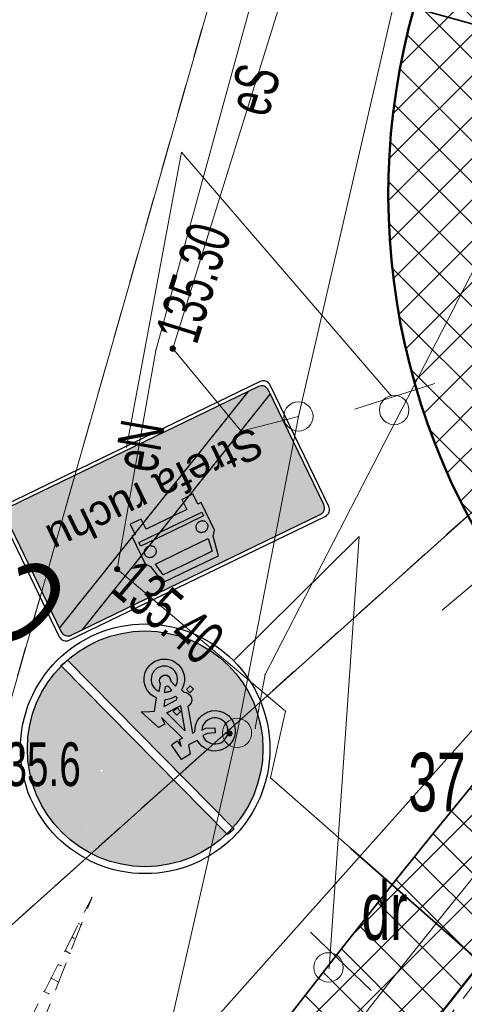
# Model space of a CAD drawing. Extents: x 6456700 to 6518119, y 5963420 to 5980059.
# Tile 99 of 256: x 6512154 to 6512162, y 5964481 to 5964497. Entities that reach past the tile are written whole.
import ezdxf
from ezdxf.enums import TextEntityAlignment as Align

# ---------------------------------------------------------------- set-up
doc = ezdxf.new("R2010")
doc.units = 0
doc.header["$MEASUREMENT"] = 0
for name, pattern in [('L_0_03', [1, 0.5, -0.5]), ('L_0_52', [1, 0.75, -0.25]), ('L_0_5A', [0.75, 0.5, -0.25])]:
    doc.linetypes.add(name, pattern=pattern)
doc.layers.get('0').update_dxf_attribs({"color": 2, "linetype": 'CONTINUOUS', "lineweight": 5})
for name, color, linetype, lineweight in [('000_Inne__niezydentyfikowane_', 7, 'CONTINUOUS', 18), ('18mm Kreska ciągła', 7, 'CONTINUOUS', 18), ('210_oznaczenie_konturu_uzytku_gruntowego', 96, 'CONTINUOUS', 18), ('211_numer_dzialki_ewidencyjnej', 7, 'CONTINUOUS', 18), ('218_kontur_uzytku_gruntowego', 96, 'L_0_03', 18), ('219_dzialka_ewidencyjna', 7, 'CONTINUOUS', 18), ('35mm Ciągła', 7, 'CONTINUOUS', 35), ('50mm Kreska ciągła', 7, 'CONTINUOUS', 50), ('9mm Kreska ciągła', 252, 'CONTINUOUS', 9), ('jezdnia', 7, 'CONTINUOUS', 18), ('obudowa_ochronna_przewodu', 7, 'CONTINUOUS', 18), ('pikieta_naturalna', 7, 'CONTINUOUS', 18), ('pikieta_naturalna_Atr2', 7, 'CONTINUOUS', 18), ('przewod_elektroenergetyczny_podziemny', 7, 'CONTINUOUS', 18), ('przewod_elektroenergetyczny_podziemny_Atr1', 7, 'CONTINUOUS', 18), ('przewod_elektroenergetyczny_sredniego_napiecia', 7, 'CONTINUOUS', 18), ('przewod_kanalizacyjny', 7, 'CONTINUOUS', 18), ('rzedna', 7, 'CONTINUOUS', 18), ('rzedna_Atr2', 7, 'CONTINUOUS', 18), ('skarpa_nieumocniona', 7, 'CONTINUOUS', 18), ('slup_przewodow_napowietrznych', 7, 'CONTINUOUS', 18)]:
    doc.layers.add(name, color=color, linetype=linetype, lineweight=lineweight)
doc.layers.add('zn_pion', color=7, linetype='CONTINUOUS')
doc.layers.add('ZNAKI_PIONOWE', color=7, linetype='CONTINUOUS')
doc.styles.add('o_d', font='arial.ttf')
doc.styles.get("Standard").update_dxf_attribs({"font": 'txt', "width": 0.75})

# ---------------------------------------------------------------- blocks, each defined once
blk = doc.blocks.new('mdcp_nowa')
at = {"layer": 'pikieta_naturalna', "linetype": 'Continuous', "lineweight": 18, "true_color": 0x000000}
blk.add_hatch(color=18, dxfattribs=at).paths.add_polyline_path([(6494889.04, 5980936.185, 1), (6494889.04, 5980936.275, 1)])
at = {"layer": 'rzedna', "linetype": 'Continuous', "lineweight": 18, "true_color": 0xff0000}
for points in [[(6494888.07, 5980942.765, 1), (6494888.07, 5980942.855, 1)], [(6494887.12, 5980938.995, 1), (6494887.12, 5980939.085, 1)]]:
    blk.add_hatch(color=1, dxfattribs=at).paths.add_polyline_path(points)
at = {"layer": '000_Inne__niezydentyfikowane_', "linetype": 'Continuous', "lineweight": 18, "flags": 128}
for points in [[(6494886.46, 5980932.98), (6494886.51, 5980932.96)], [(6494886.35, 5980932.75), (6494886.38, 5980932.73)], [(6494886.23, 5980932.52), (6494886.31, 5980932.47)], [(6494886.11, 5980932.28), (6494886.16, 5980932.26)], [(6494885.99, 5980932.05), (6494886.12, 5980931.98)], [(6494885.87, 5980931.82), (6494885.95, 5980931.78)]]:
    blk.add_lwpolyline(points, dxfattribs=at)
at = {"layer": '000_Inne__niezydentyfikowane_'}
for p in [(6494886.46, 5980932.98), (6494886.51, 5980932.96), (6494886.35, 5980932.75), (6494886.38, 5980932.73), (6494886.23, 5980932.52), (6494886.31, 5980932.47), (6494886.11, 5980932.28), (6494886.16, 5980932.26), (6494885.99, 5980932.05), (6494886.12, 5980931.98), (6494885.87, 5980931.82), (6494885.95, 5980931.78)]:
    blk.add_point(p, dxfattribs=at)
at = {"layer": '218_kontur_uzytku_gruntowego', "lineweight": 18, "flags": 128}
for points in [[(6494892.41, 5980961.74), (6494883.82, 5980931.62)], [(6494883.82, 5980931.62), (6494904.26, 5980949.94)]]:
    blk.add_lwpolyline(points, dxfattribs=at)
at = {"layer": '219_dzialka_ewidencyjna', "color": 3, "linetype": 'Continuous', "lineweight": 18, "flags": 128}
for points in [[(6494892.41, 5980961.74), (6494883.82, 5980931.62)], [(6494883.82, 5980931.62), (6494904.26, 5980949.94)]]:
    blk.add_lwpolyline(points, dxfattribs=at)
at = {"layer": 'jezdnia', "color": 7, "linetype": 'L_0_52', "lineweight": 18, "flags": 128}
blk.add_lwpolyline([(6494800.98, 5980766.05), (6494800.28, 5980765.21), (6494799.58, 5980764.38), (6494798.86, 5980763.57), (6494798.14, 5980762.76), (6494797.4, 5980761.96), (6494796.65, 5980761.17), (6494795.56, 5980759.97), (6494794.45, 5980758.8), (6494793.3, 5980757.65), (6494792.14, 5980756.53), (6494790.94, 5980755.44), (6494789.72, 5980754.37), (6494788.47, 5980753.34), (6494787.2, 5980752.33), (6494785.91, 5980751.36), (6494784.6, 5980750.41), (6494783.26, 5980749.5), (6494781.9, 5980748.62), (6494780.52, 5980747.77), (6494779.49, 5980747.15), (6494778.44, 5980746.54), (6494777.4, 5980745.94), (6494776.34, 5980745.36), (6494775.28, 5980744.78), (6494774.21, 5980744.23), (6494773.13, 5980743.68), (6494772.05, 5980743.15), (6494770.96, 5980742.63), (6494769.86, 5980742.12), (6494768.76, 5980741.63), (6494767.65, 5980741.15), (6494766.54, 5980740.68), (6494754.8, 5980736.16), (6494735.09, 5980729.04), (6494724.78, 5980724.36), (6494723.57, 5980723.74), (6494722.37, 5980723.09), (6494721.19, 5980722.42), (6494720.02, 5980721.72), (6494718.86, 5980721.01), (6494717.72, 5980720.27), (6494716.59, 5980719.51), (6494715.47, 5980718.73), (6494714.37, 5980717.93), (6494713.29, 5980717.1), (6494712.22, 5980716.26), (6494711.16, 5980715.4), (6494710.13, 5980714.51), (6494709.11, 5980713.61), (6494707.48, 5980712.2), (6494705.88, 5980710.76), (6494704.3, 5980709.3), (6494702.75, 5980707.8), (6494701.22, 5980706.28), (6494699.72, 5980704.74), (6494698.24, 5980703.17), (6494696.79, 5980701.57), (6494695.37, 5980699.95), (6494693.98, 5980698.31), (6494692.61, 5980696.64), (6494691.28, 5980694.95), (6494689.97, 5980693.24), (6494678.42, 5980678.9), (6494663.6, 5980660.49), (6494656.62, 5980651.14), (6494655.4, 5980649.55), (6494654.2, 5980647.93), (6494653.04, 5980646.3), (6494651.91, 5980644.64), (6494650.81, 5980642.95), (6494649.75, 5980641.25), (6494648.71, 5980639.53), (6494647.72, 5980637.79), (6494646.75, 5980636.02), (6494645.82, 5980634.24), (6494644.93, 5980632.44), (6494644.07, 5980630.63), (6494643.25, 5980628.8), (6494642.46, 5980626.95), (6494642.09, 5980625.98), (6494641.74, 5980625), (6494641.4, 5980624.01), (6494641.09, 5980623.02), (6494640.79, 5980622.02), (6494640.5, 5980621.01), (6494640.24, 5980620.01), (6494639.99, 5980618.99), (6494639.76, 5980617.98), (6494639.55, 5980616.96), (6494639.36, 5980615.93), (6494639.19, 5980614.9), (6494639.03, 5980613.87), (6494638.89, 5980612.84), (6494638.61, 5980611.3), (6494638.37, 5980609.75), (6494638.16, 5980608.19), (6494638, 5980606.63), (6494637.87, 5980605.07), (6494637.78, 5980603.5), (6494637.73, 5980601.93), (6494637.72, 5980600.36), (6494637.727, 5980600.016), (6494630.507, 5980602.343), (6494630.51, 5980602.97), (6494630.54, 5980604.31), (6494630.59, 5980605.65), (6494630.67, 5980606.99), (6494630.77, 5980608.32), (6494630.9, 5980609.66), (6494631.05, 5980610.99), (6494631.23, 5980612.32), (6494631.43, 5980613.64), (6494631.66, 5980614.96), (6494631.91, 5980616.28), (6494632.19, 5980617.59), (6494632.49, 5980618.9), (6494632.82, 5980620.2), (6494633.17, 5980621.49), (6494633.52, 5980622.8), (6494633.9, 5980624.09), (6494634.3, 5980625.39), (6494634.72, 5980626.67), (6494635.16, 5980627.95), (6494635.63, 5980629.21), (6494636.12, 5980630.47), (6494636.63, 5980631.72), (6494637.17, 5980632.96), (6494637.73, 5980634.19), (6494638.31, 5980635.41), (6494638.91, 5980636.62), (6494639.53, 5980637.82), (6494640.18, 5980639.01), (6494651.91, 5980654.89), (6494659.39, 5980664.48), (6494673.45, 5980682.25), (6494686.07, 5980698.81), (6494697.34, 5980711.93), (6494704.77, 5980718.76), (6494705.95, 5980719.62), (6494707.13, 5980720.47), (6494708.32, 5980721.31), (6494709.52, 5980722.13), (6494710.73, 5980722.95), (6494711.95, 5980723.75), (6494713.17, 5980724.54), (6494714.41, 5980725.31), (6494715.65, 5980726.08), (6494716.89, 5980726.83), (6494718.15, 5980727.57), (6494719.41, 5980728.3), (6494720.68, 5980729.01), (6494721.96, 5980729.71), (6494733.02, 5980734.84), (6494752.65, 5980741.77), (6494764.04, 5980746.21), (6494765.1, 5980746.65), (6494766.15, 5980747.09), (6494767.2, 5980747.55), (6494768.24, 5980748.02), (6494769.28, 5980748.5), (6494770.32, 5980748.99), (6494771.34, 5980749.49), (6494772.37, 5980750.01), (6494773.38, 5980750.53), (6494774.39, 5980751.07), (6494775.4, 5980751.61), (6494776.4, 5980752.17), (6494777.39, 5980752.74), (6494778.56, 5980753.48), (6494779.71, 5980754.25), (6494780.85, 5980755.04), (6494781.97, 5980755.85), (6494783.08, 5980756.68), (6494784.17, 5980757.53), (6494785.24, 5980758.41), (6494786.3, 5980759.3), (6494787.34, 5980760.22), (6494788.36, 5980761.15), (6494789.36, 5980762.11), (6494790.34, 5980763.08), (6494791.31, 5980764.08), (6494792.25, 5980765.09), (6494796.57, 5980770.19), (6494801.12, 5980776.47), (6494807.76, 5980786.96), (6494824.2, 5980815.58), (6494837.02, 5980838.19), (6494852.07, 5980864.69), (6494865.45, 5980888.16), (6494878.03, 5980909.37), (6494879.23, 5980911.4), (6494880.45, 5980913.41), (6494881.7, 5980915.41), (6494882.97, 5980917.4), (6494884.25, 5980919.37), (6494885.56, 5980921.33), (6494886.89, 5980923.28), (6494888.25, 5980925.21), (6494889.62, 5980927.12), (6494891.01, 5980929.02), (6494892.43, 5980930.91), (6494893.86, 5980932.78), (6494895.32, 5980934.63), (6494896.79, 5980936.47), (6494904.42, 5980944.79), (6494917.35, 5980957.18), (6494930.46, 5980968.66), (6494934.059, 5980971.777), (6494933.221, 5980963.181), (6494926.63, 5980957.35), (6494921.6, 5980952.87), (6494901.47, 5980932.34), (6494900.03, 5980930.62), (6494898.61, 5980928.88), (6494897.21, 5980927.13), (6494895.83, 5980925.35), (6494894.48, 5980923.57), (6494893.14, 5980921.76), (6494891.83, 5980919.94), (6494890.54, 5980918.1), (6494889.28, 5980916.25), (6494888.04, 5980914.38), (6494886.82, 5980912.49), (6494885.62, 5980910.59), (6494884.45, 5980908.68), (6494883.3, 5980906.75), (6494870.77, 5980885.48), (6494856.93, 5980861.45), (6494842.16, 5980835.5), (6494829.15, 5980812.43), (6494813, 5980783.94), (6494806.11, 5980773.06), (6494805.51, 5980772.15), (6494804.9, 5980771.26), (6494804.27, 5980770.37), (6494803.64, 5980769.49), (6494802.99, 5980768.61), (6494802.33, 5980767.75), (6494801.66, 5980766.89)], close=True, dxfattribs=at)
at = {"layer": 'obudowa_ochronna_przewodu', "color": 7, "linetype": 'Continuous', "lineweight": 35, "flags": 128}
blk.add_lwpolyline([(6494902.02, 5980924.7), (6494891.12, 5980934.26)], dxfattribs=at)
at = {"layer": 'obudowa_ochronna_przewodu'}
blk.add_point((6494891.12, 5980934.26), dxfattribs=at)
at = {"layer": 'pikieta_naturalna', "color": 7, "linetype": 'Continuous', "lineweight": 18}
blk.add_circle((6494889.04, 5980936.23), 0.045, dxfattribs=at)
at = {"layer": 'pikieta_naturalna'}
blk.add_point((6494889.04, 5980936.23), dxfattribs=at)
at = {"layer": 'przewod_elektroenergetyczny_podziemny', "color": 1, "linetype": 'Continuous', "lineweight": 18, "flags": 128}
for points in [[(6494908.43, 5980970.52), (6494908.34, 5980970.23), (6494906.94, 5980969.62), (6494903.88, 5980957.14), (6494903.44, 5980952.95), (6494890.79, 5980951.65), (6494890.24, 5980951.74), (6494887.78, 5980942.78), (6494887.12, 5980939.04), (6494890, 5980936.61), (6494889.74, 5980935.47)], [(6494890.22, 5980941.65), (6494889.24, 5980941.4), (6494888.07, 5980942.81), (6494890.79, 5980951.56), (6494903.55, 5980952.79), (6494903.96, 5980957.12), (6494906.97, 5980968.79), (6494909.24, 5980969.63), (6494909.43, 5980970.23), (6494909.14, 5980970.43)], [(6494889.48, 5980936.32), (6494889.65, 5980937.24), (6494895.5, 5980948.59), (6494895.09, 5980949.82), (6494893.31, 5980952.43), (6494879.64, 5980956.54)], [(6494889.74, 5980935.47), (6494902.02, 5980924.7), (6494914.67, 5980917.68), (6494914.9, 5980917.6)]]:
    blk.add_lwpolyline(points, dxfattribs=at)
at = {"layer": 'przewod_elektroenergetyczny_podziemny'}
for p in [(6494887.78, 5980942.78), (6494888.07, 5980942.81), (6494890.22, 5980941.65), (6494889.24, 5980941.4), (6494887.12, 5980939.04), (6494889.65, 5980937.24), (6494890, 5980936.61), (6494889.48, 5980936.32), (6494889.74, 5980935.47), (6494889.74, 5980935.47)]:
    blk.add_point(p, dxfattribs=at)
at = {"layer": 'przewod_elektroenergetyczny_sredniego_napiecia', "color": 1, "linetype": 'Continuous', "lineweight": 18, "flags": 128}
for points in [[(6494907.06, 5981014.49), (6494890.22, 5980941.65)], [(6494889.17, 5980936.24), (6494890.22, 5980941.65)], [(6494889.17, 5980936.24), (6494871.24, 5980857.59)]]:
    blk.add_lwpolyline(points, dxfattribs=at)
at = {"layer": 'przewod_elektroenergetyczny_sredniego_napiecia'}
for p in [(6494890.22, 5980941.65), (6494890.22, 5980941.65), (6494889.17, 5980936.24), (6494889.17, 5980936.24)]:
    blk.add_point(p, dxfattribs=at)
at = {"layer": 'przewod_elektroenergetyczny_sredniego_napiecia', "color": 1}
for p in [(6494890.22, 5980941.65), (6494890.22, 5980941.65), (6494889.17, 5980936.24), (6494889.17, 5980936.24)]:
    blk.add_point(p, dxfattribs=at)
at = {"layer": 'przewod_kanalizacyjny', "color": 34, "linetype": 'Continuous', "lineweight": 18, "flags": 128}
blk.add_lwpolyline([(6494886.11, 5980928.32), (6494888.23, 5980930.72), (6494905.53, 5980950.13), (6494907.97, 5980952.85)], dxfattribs=at)
at = {"layer": 'rzedna', "color": 1, "linetype": 'Continuous', "lineweight": 18}
for centre in [(6494888.07, 5980942.81), (6494887.12, 5980939.04)]:
    blk.add_circle(centre, 0.045, dxfattribs=at)
at = {"layer": 'rzedna'}
for p in [(6494888.07, 5980942.81), (6494887.12, 5980939.04)]:
    blk.add_point(p, dxfattribs=at)
at = {"layer": 'skarpa_nieumocniona', "color": 7, "linetype": 'L_0_5A', "lineweight": 18, "flags": 128}
blk.add_lwpolyline([(6494881.91, 5980921.32), (6494876.04, 5980910.43), (6494863.64, 5980889), (6494850.77, 5980865.46), (6494835.42, 5980839.24), (6494822.4, 5980816.66), (6494814.44, 5980802.24), (6494812.98, 5980803.24), (6494820.83, 5980817.72), (6494833.94, 5980840.09), (6494839.46, 5980849.74), (6494849.65, 5980866.32), (6494862.85, 5980889.52), (6494875.09, 5980910.94), (6494880.86, 5980921.93), (6494886.69, 5980933.43)], close=True, dxfattribs=at)
at = {"layer": 'skarpa_nieumocniona'}
blk.add_point((6494886.69, 5980933.43), dxfattribs=at)
blk.add_point((6494886.69, 5980933.43), dxfattribs=at)
at = {"layer": 'slup_przewodow_napowietrznych', "color": 7, "linetype": 'Continuous', "lineweight": 13}
for centre in [(6494890.22, 5980941.65), (6494889.17, 5980936.24)]:
    blk.add_circle(centre, 0.25, dxfattribs=at)
at = {"layer": 'slup_przewodow_napowietrznych'}
for p in [(6494890.22, 5980941.65), (6494889.17, 5980936.24)]:
    blk.add_point(p, dxfattribs=at)
at = {"layer": '210_oznaczenie_konturu_uzytku_gruntowego', "lineweight": 20, "width": 0.66}
blk.add_text('dr', height=1, dxfattribs=at).set_placement((6494891.3, 5980933.7), align=Align.TOP_LEFT)
at = {"layer": '211_numer_dzialki_ewidencyjnej', "color": 7, "lineweight": 20, "width": 0.66}
blk.add_text('37', height=1, dxfattribs=at).set_placement((6494892.1, 5980935.9), align=Align.TOP_LEFT)
at = {"layer": 'pikieta_naturalna_Atr2', "color": 7, "lineweight": 15, "width": 0.66}
blk.add_text('135.6', height=0.75, dxfattribs=at).set_placement((6494884.84, 5980936.08), align=Align.TOP_LEFT)
at = {"layer": 'przewod_elektroenergetyczny_podziemny_Atr1', "color": 1, "lineweight": 15, "width": 0.66}
for s, rotation, p in [('eS', 72.7, (6494888.972, 5980946.961)), ('eN', 80, (6494887.051, 5980940.795))]:
    blk.add_text(s, height=0.75, rotation=rotation, dxfattribs=at).set_placement(p, align=Align.TOP_LEFT)
at = {"layer": 'rzedna_Atr2', "color": 1, "lineweight": 15, "width": 0.66}
for s, rotation, p in [('135.30', 72.7, (6494887.762, 5980943.081)), ('135.40', 319.8, (6494887.462, 5980939.247))]:
    blk.add_text(s, height=0.75, rotation=rotation, dxfattribs=at).set_placement(p, align=Align.TOP_LEFT)
blk = doc.blocks.new('D-47_k')
blk.add_hatch(color=255).paths.add_polyline_path([(39, 37, 0.414214), (37, 39), (-37, 39, 0.414214), (-39, 37), (-39, 3, 0.414214), (-37, 1), (37, 1, 0.414214), (39, 3)])
at = {"color": 7}
for points in [[(-38, 0), (38, 0, 0.414214), (40, 2), (40, 38, 0.414214), (38, 40), (-38, 40, 0.414214), (-40, 38), (-40, 2, 0.414214)], [(-37, 1), (37, 1, 0.414214), (39, 3), (39, 37, 0.414214), (37, 39), (-37, 39, 0.414214), (-39, 37), (-39, 3, 0.414214)]]:
    blk.add_lwpolyline(points, format="xyb", close=True, dxfattribs=at)
blk = doc.blocks.new('du3_k')
blk.add_hatch(color=10).paths.add_polyline_path([(39, 35.92), (39, 37, 0.414214), (37, 39), (33.85, 39), (-39, 4.08), (-39, 3, 0.414214), (-37, 1), (-33.85, 1)])
at = {"color": 10}
for p, q in [((-39, 4.08), (33.85, 39)), ((-33.85, 1), (39, 35.92))]:
    blk.add_line(p, q, dxfattribs=at)
blk = doc.blocks.new('^pi064030-234042')
h = blk.add_hatch()
h.set_pattern_fill('ANGLE', color=19)
h.set_pattern_definition([(0, (-5.734, -2.136), (0, 6.985), [5.08, -1.905]), (90, (-5.734, -2.136), (-6.985, 4e-16), [5.08, -1.905])])
h.paths.add_polyline_path([(0.661, 2.221), (0.661, 1.921), (0.986, 1.921), (0.986, 2.221), (1.086, 2.221), (1.086, 3.046), (0.986, 3.171), (0.879, 3.703), (0.054, 3.703), (-0.771, 3.703), (-0.876, 3.171), (-0.976, 3.046), (-0.976, 2.221), (-0.876, 2.221), (-0.876, 1.921), (-0.546, 1.921), (-0.546, 2.221)])
h.paths.add_polyline_path([(-0.727, 3.171), (-0.671, 3.521), (0.054, 3.521), (0.779, 3.521), (0.843, 3.171), (0.054, 3.171)], flags=16)
h.paths.add_polyline_path([(0.054, 2.571), (0.986, 2.571), (0.986, 2.458), (0.054, 2.458), (-0.876, 2.458), (-0.876, 2.571)], flags=16)
h.paths.add_polyline_path([(-0.55, 2.841, -0.054772), (-0.546, 2.812, -0.054772), (-0.55, 2.783, -0.053777), (-0.559, 2.756, -0.052029), (-0.574, 2.73, -0.049907), (-0.595, 2.707, -0.047796), (-0.62, 2.689, -0.045996), (-0.649, 2.675, -0.044706), (-0.68, 2.667, -0.044038), (-0.712, 2.664, -0.044038), (-0.745, 2.667, -0.044706), (-0.776, 2.675, -0.045996), (-0.804, 2.689, -0.047796), (-0.829, 2.707, -0.049237), (-0.85, 2.73, -0.052742), (-0.865, 2.756, -0.053777), (-0.875, 2.783, -0.054772), (-0.878, 2.812, -0.054772), (-0.875, 2.841, -0.053777), (-0.865, 2.869, -0.052742), (-0.85, 2.895, -0.049237), (-0.829, 2.917, -0.047796), (-0.804, 2.936, -0.045996), (-0.776, 2.949, -0.044706), (-0.745, 2.958, -0.044038), (-0.712, 2.961, -0.044038), (-0.68, 2.958, -0.044706), (-0.649, 2.949, -0.045996), (-0.62, 2.936, -0.047796), (-0.595, 2.917, -0.049907), (-0.574, 2.895, -0.052029), (-0.559, 2.869, -0.053777)], flags=16)
h.paths.add_polyline_path([(0.656, 2.812, -0.054772), (0.659, 2.841, -0.053777), (0.668, 2.869, -0.052742), (0.684, 2.895, -0.049237), (0.704, 2.917, -0.047796), (0.73, 2.936, -0.045996), (0.758, 2.949, -0.044706), (0.789, 2.958, -0.044038), (0.822, 2.961, -0.044038), (0.854, 2.958, -0.044706), (0.885, 2.949, -0.045996), (0.914, 2.936, -0.047796), (0.939, 2.917, -0.049907), (0.959, 2.895, -0.052029), (0.975, 2.869, -0.053777), (0.984, 2.841, -0.054772), (0.987, 2.812, -0.054772), (0.984, 2.783, -0.053777), (0.975, 2.756, -0.052029), (0.959, 2.73, -0.049907), (0.939, 2.707, -0.047796), (0.914, 2.689, -0.045996), (0.885, 2.675, -0.044706), (0.854, 2.667, -0.044038), (0.822, 2.664, -0.044038), (0.789, 2.667, -0.044706), (0.758, 2.675, -0.045996), (0.73, 2.689, -0.047796), (0.704, 2.707, -0.049237), (0.684, 2.73, -0.052742), (0.668, 2.756, -0.053777), (0.659, 2.783, -0.054772)], flags=16)
at = {"color": 7, "linetype": 'Continuous'}
for p, q in [((-0.771, 3.703), (-0.876, 3.171)), ((0.054, 3.703), (-0.771, 3.703)), ((0.879, 3.703), (0.054, 3.703)), ((0.986, 3.171), (0.879, 3.703)), ((-0.727, 3.171), (-0.671, 3.521)), ((-0.671, 3.521), (0.054, 3.521)), ((0.054, 3.521), (0.779, 3.521)), ((0.779, 3.521), (0.843, 3.171)), ((-0.876, 3.171), (-0.976, 3.046)), ((0.054, 3.171), (-0.727, 3.171)), ((0.843, 3.171), (0.054, 3.171)), ((1.086, 3.046), (0.986, 3.171)), ((-0.976, 3.046), (-0.976, 2.221)), ((1.086, 2.221), (1.086, 3.046)), ((-0.876, 2.571), (0.054, 2.571)), ((-0.876, 2.458), (-0.876, 2.571)), ((0.054, 2.458), (-0.876, 2.458)), ((0.054, 2.571), (0.986, 2.571)), ((0.986, 2.458), (0.054, 2.458)), ((0.986, 2.571), (0.986, 2.458)), ((-0.976, 2.221), (-0.876, 2.221)), ((-0.876, 2.221), (-0.876, 1.921)), ((-0.546, 2.221), (0.661, 2.221)), ((-0.546, 1.921), (-0.546, 2.221)), ((0.661, 2.221), (0.661, 1.921)), ((0.986, 1.921), (0.986, 2.221)), ((0.986, 2.221), (1.086, 2.221)), ((-0.546, 1.921), (-0.876, 1.921)), ((0.661, 1.921), (0.986, 1.921))]:
    blk.add_line(p, q, dxfattribs=at)
for points in [[(-0.878, 2.812, 0.054772), (-0.875, 2.783, 0.053777), (-0.865, 2.756, 0.052029), (-0.85, 2.73, 0.049907), (-0.829, 2.707, 0.047796), (-0.804, 2.689, 0.045996), (-0.776, 2.675, 0.044706), (-0.745, 2.667, 0.044038), (-0.712, 2.664, 0.044038), (-0.68, 2.667, 0.044706), (-0.649, 2.675, 0.045996), (-0.62, 2.689, 0.047796), (-0.595, 2.707, 0.049907), (-0.574, 2.73, 0.052029), (-0.559, 2.756, 0.053777), (-0.55, 2.783, 0.054772), (-0.546, 2.812, 0.054772), (-0.55, 2.841, 0.053777), (-0.559, 2.869, 0.052029), (-0.574, 2.895, 0.049907), (-0.595, 2.917, 0.047796), (-0.62, 2.936, 0.045996), (-0.649, 2.949, 0.044706), (-0.68, 2.958, 0.044038), (-0.712, 2.961, 0.044038), (-0.745, 2.958, 0.044706), (-0.776, 2.949, 0.045996), (-0.804, 2.936, 0.047796), (-0.829, 2.917, 0.049907), (-0.85, 2.895, 0.052029), (-0.865, 2.869, 0.053777), (-0.875, 2.841, 0.054772)], [(0.987, 2.812, 0.054772), (0.984, 2.841, 0.053777), (0.975, 2.869, 0.052029), (0.959, 2.895, 0.049907), (0.939, 2.917, 0.047796), (0.914, 2.936, 0.045996), (0.885, 2.949, 0.044706), (0.854, 2.958, 0.044038), (0.822, 2.961, 0.044038), (0.789, 2.958, 0.044706), (0.758, 2.949, 0.045996), (0.73, 2.936, 0.047796), (0.704, 2.917, 0.049907), (0.684, 2.895, 0.052029), (0.668, 2.869, 0.053777), (0.659, 2.841, 0.054772), (0.656, 2.812, 0.054772), (0.659, 2.783, 0.053777), (0.668, 2.756, 0.052029), (0.684, 2.73, 0.049907), (0.704, 2.707, 0.047796), (0.73, 2.689, 0.045996), (0.758, 2.675, 0.044706), (0.789, 2.667, 0.044038), (0.822, 2.664, 0.044038), (0.854, 2.667, 0.044706), (0.885, 2.675, 0.045996), (0.914, 2.689, 0.047796), (0.939, 2.707, 0.049907), (0.959, 2.73, 0.052029), (0.975, 2.756, 0.053777), (0.984, 2.783, 0.054772)]]:
    blk.add_lwpolyline(points, format="xyb", close=True, dxfattribs=at)
at = {"layer": 'zn_pion', "xscale": 0.09999999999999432, "yscale": 0.09999999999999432, "zscale": 0.09999999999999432}
for name in ['D-47_k', 'du3_k']:
    blk.add_blockref(name, (0, 0), dxfattribs=at)
at = {"layer": 'zn_pion', "color": 250, "style": 'o_d'}
blk.add_text('Strefa ruchu', height=0.82, dxfattribs=at).set_placement((0, 1.4), align=Align.MIDDLE_CENTER)

msp = doc.modelspace()

# ---------------------------------------------------------------- block references
at = {"linetype": 'ByBlock'}
msp.add_blockref('mdcp_nowa', (17268.786, -16450.998), dxfattribs=at)

# ---------------------------------------------------------------- next in the draw order: hatches: boundary and pattern name
at = {"layer": '9mm Kreska ciągła'}
h = msp.add_hatch(dxfattribs=at)
h.set_pattern_fill('ANSI37', color=256, scale=4)
h.set_pattern_definition([(45, (6511391.7311, 5964414.95413), (-0.3535534, 0.3535534), []), (135, (6511391.7311, 5964414.95413), (-0.3535534, -0.3535534), [])])
h.paths.add_polyline_path([(6511984.401, 5964771.057), (6511986.973, 5964773.43), (6512013.817, 5964744.33, 0.025742), (6512032.026, 5964726.523), (6512141.367, 5964630.089, -0.068261), (6512159.562, 5964608.994), (6512175.935, 5964583.751, -0.215922), (6512180.47, 5964553.766), (6512164.353, 5964496.691, 0.178914), (6512164.804, 5964490.987, 0.545091), (6512169.798, 5964490.285), (6512163.387, 5964482.863, 0.371591), (6512163.389, 5964486.781, -0.251667), (6512160.985, 5964497.642), (6512177.102, 5964554.717, 0.215922), (6512172.999, 5964581.847), (6512156.625, 5964607.09, 0.068261), (6512139.052, 5964627.464), (6512029.711, 5964723.898, -0.025742), (6512011.245, 5964741.957)])
h = msp.add_hatch(dxfattribs=at)
h.set_pattern_fill('ANSI37', color=256, scale=4)
h.set_pattern_definition([(45, (6511919.29713, 5964205.80313), (-0.3535534, 0.3535534), []), (135, (6511919.29713, 5964205.80313), (-0.3535534, -0.3535534), [])])
edge = h.paths.add_edge_path()
edge.add_arc((6512161.116, 5964484.823), 3, 319.1973, 391.4314, ccw=False)
edge.add_arc((6512302.768, 5964368.68), 180.179, 140.67516, 150.2278)
edge.add_line((6512146.371, 5964458.149), (6512072.706, 5964329.641))
edge.add_arc((6511998.482, 5964375.659), 87.332, 292.18388, 328.20144, ccw=False)
edge.add_line((6512031.457, 5964294.792), (6512001.751, 5964283.857))
edge.add_arc((6512036.294, 5964190.013), 100, 110.20793, 142.70539)
edge.add_line((6511956.741, 5964250.604), (6511951.132, 5964243.24))
edge.add_line((6511951.132, 5964243.24), (6511943.519, 5964233.244))
edge.add_line((6511943.519, 5964233.244), (6511923.471, 5964207.866))
edge.add_arc((6511919.53, 5964210.598), 4.795, 267.2117, 325.2662, ccw=False)
edge.add_line((6511919.297, 5964205.809), (6511941.938, 5964234.47))
edge.add_line((6511941.938, 5964234.47), (6511949.542, 5964244.453))
edge.add_line((6511949.542, 5964244.453), (6511955.15, 5964251.816))
edge.add_arc((6512036.294, 5964190.013), 102, 470.20793, 502.70539, ccw=False)
edge.add_line((6512001.06, 5964285.734), (6512030.734, 5964296.657))
edge.add_arc((6511998.482, 5964375.659), 85.332, -67.79309, -31.82159)
edge.add_line((6512070.989, 5964330.666), (6512144.636, 5964459.143))
edge.add_arc((6512306.004, 5964366.643), 186, 499.92494, 510.17738, ccw=False)
at = {"layer": 'ZNAKI_PIONOWE', "linetype": 'Continuous'}
msp.add_hatch(color=152, dxfattribs=at).paths.add_polyline_path([(6512157.88, 5964483.62, 0.185646), (6512158.399, 5964484.97, 0.64515), (6512155.054, 5964486.484)])
h = msp.add_hatch(color=256, dxfattribs=at)
edge = h.paths.add_edge_path(flags=16)
edge.add_line((6512157.354, 5964485.287), (6512157.421, 5964485.321))
edge.add_line((6512157.421, 5964485.321), (6512157.576, 5964485.331))
edge.add_line((6512157.576, 5964485.331), (6512157.582, 5964485.241))
edge.add_line((6512157.582, 5964485.241), (6512157.445, 5964485.233))
edge.add_line((6512157.445, 5964485.233), (6512157.369, 5964485.195))
edge.add_arc((6512157.579, 5964485.277), 0.226, 201.4689, 537.4261)
h.paths.add_polyline_path([(6512157.064, 5964485.28), (6512156.754, 5964485.584), (6512156.99, 5964485.704)], flags=16)
edge = h.paths.add_edge_path(flags=16)
edge.add_line((6512156.917, 5964485.801), (6512156.709, 5964485.695))
edge.add_line((6512156.709, 5964485.695), (6512156.727, 5964485.814))
edge.add_arc((6512156.712, 5964486.159), 0.345, 272.4317, 303.5127)
edge.add_line((6512156.903, 5964485.871), (6512156.924, 5964485.849))
edge.add_arc((6512157.049, 5964485.806), 0.132, 160.9501, 182.5228)
edge = h.paths.add_edge_path(flags=16)
edge.add_line((6512156.714, 5964485.933), (6512156.73, 5964486.035))
edge.add_line((6512156.73, 5964486.035), (6512156.772, 5964486.047))
edge.add_line((6512156.772, 5964486.047), (6512156.843, 5964485.975))
edge.add_arc((6512156.712, 5964486.159), 0.226, 270.6129, 305.3328, ccw=False)
edge = h.paths.add_edge_path(flags=16)
edge.add_line((6512156.626, 5964485.95), (6512156.646, 5964486.078))
edge.add_arc((6512156.725, 5964486.133), 0.0966, -5.1439, 214.469, ccw=False)
edge.add_line((6512156.821, 5964486.124), (6512156.904, 5964486.04))
edge.add_arc((6512156.712, 5964486.159), 0.226, 328.2966, 607.6478)
edge = h.paths.add_edge_path()
edge.add_line((6512156.972, 5964485.129), (6512157.022, 5964485.154))
edge.add_line((6512157.022, 5964485.154), (6512156.664, 5964485.504))
edge.add_line((6512156.664, 5964485.504), (6512156.661, 5964485.503))
edge.add_line((6512156.661, 5964485.503), (6512156.721, 5964485.39))
edge.add_line((6512156.721, 5964485.39), (6512156.614, 5964485.337))
edge.add_line((6512156.614, 5964485.337), (6512156.314, 5964485.602))
edge.add_line((6512156.314, 5964485.602), (6512156.47, 5964485.61))
edge.add_line((6512156.47, 5964485.61), (6512156.545, 5964485.613))
edge.add_line((6512156.545, 5964485.613), (6512156.579, 5964485.84))
edge.add_arc((6512156.712, 5964486.159), 0.345, -31.4575, 247.4018, ccw=False)
edge.add_line((6512157.007, 5964485.979), (6512157.046, 5964485.938))
edge.add_arc((6512157.049, 5964485.807), 0.132, -60.6422, 91.0892, ccw=False)
edge.add_line((6512157.114, 5964485.692), (6512157.193, 5964485.24))
edge.add_line((6512157.193, 5964485.24), (6512157.234, 5964485.261))
edge.add_arc((6512157.579, 5964485.277), 0.345, -151.7547, 182.7298, ccw=False)
edge.add_line((6512157.275, 5964485.114), (6512157.127, 5964485.039))
edge.add_line((6512157.127, 5964485.039), (6512157.156, 5964484.879))
edge.add_line((6512157.156, 5964484.879), (6512157.008, 5964484.786))
edge.add_line((6512157.008, 5964484.786), (6512156.833, 5964485.039))
edge.add_line((6512156.833, 5964485.039), (6512156.93, 5964485.106))
edge.add_line((6512156.93, 5964485.106), (6512156.999, 5964485.008))
edge.add_line((6512156.999, 5964485.008), (6512156.972, 5964485.129))
h = msp.add_hatch(color=152, dxfattribs=at)
h.paths.add_polyline_path([(6512157.78, 5964483.517), (6512154.949, 5964486.385, 0.197057), (6512154.369, 5964484.97, 0.660851)])
h.paths.add_polyline_path([(6512156.157, 5964483.914), (6512155.821, 5964483.816), (6512155.502, 5964483.656), (6512155.382, 5964483.753), (6512155.251, 5964484.01), (6512155.336, 5964484.403), (6512155.569, 5964484.614), (6512155.616, 5964484.611), (6512155.513, 5964484.842), (6512155.327, 5964484.749), (6512155.257, 5964484.805), (6512155.18, 5964484.955), (6512155.229, 5964485.185), (6512155.366, 5964485.309), (6512155.423, 5964485.306), (6512155.286, 5964485.175), (6512155.253, 5964485.009), (6512155.463, 5964485.192), (6512155.669, 5964485.579), (6512155.755, 5964485.546), (6512155.802, 5964485.499), (6512155.702, 5964485.519), (6512155.553, 5964485.136), (6512155.77, 5964485.119), (6512155.926, 5964485.269), (6512156.039, 5964485.209), (6512156.049, 5964485.186), (6512155.933, 5964485.203), (6512155.78, 5964485.023), (6512155.563, 5964485.019), (6512155.397, 5964484.846), (6512155.54, 5964484.909), (6512155.651, 5964484.609), (6512155.666, 5964484.608), (6512155.644, 5964484.587), (6512155.639, 5964484.559), (6512155.632, 5964484.576), (6512155.433, 5964484.386), (6512155.376, 5964484.101), (6512155.735, 5964484.415), (6512156.087, 5964485.076), (6512156.235, 5964485.019), (6512156.315, 5964484.939), (6512156.144, 5964484.973), (6512155.889, 5964484.318), (6512156.259, 5964484.29), (6512156.526, 5964484.546), (6512156.72, 5964484.444), (6512156.738, 5964484.404), (6512156.538, 5964484.432), (6512156.276, 5964484.124), (6512155.906, 5964484.118), (6512155.622, 5964483.822), (6512155.866, 5964483.93), (6512156.106, 5964483.965)], flags=16)
h.paths.add_polyline_path([(6512155.048, 5964483.599, -1), (6512155.387, 5964483.599, -1)], flags=16)
h.paths.add_polyline_path([(6512155.061, 5964484.715, -1), (6512155.259, 5964484.715, -1)], flags=16)
h = msp.add_hatch(color=256, dxfattribs=at)
h.paths.add_polyline_path([(6512156.927, 5964485.544), (6512156.865, 5964485.607), (6512156.929, 5964485.67), (6512156.991, 5964485.607)])
h.paths.add_polyline_path([(6512157.147, 5964485.927), (6512157.091, 5964485.984), (6512157.155, 5964486.047), (6512157.211, 5964485.99)])
at = {"layer": 'ZNAKI_PIONOWE'}
h = msp.add_hatch(color=256, dxfattribs=at)
h.dxf.hatch_style = 1
h.paths.add_polyline_path([(6512155.376, 5964484.101), (6512155.433, 5964484.386), (6512155.632, 5964484.576), (6512155.616, 5964484.611), (6512155.569, 5964484.614), (6512155.336, 5964484.403), (6512155.251, 5964484.01), (6512155.382, 5964483.753), (6512155.502, 5964483.656), (6512155.821, 5964483.816), (6512156.157, 5964483.914), (6512156.106, 5964483.965), (6512155.866, 5964483.93), (6512155.622, 5964483.822), (6512155.906, 5964484.118), (6512156.276, 5964484.124), (6512156.538, 5964484.432), (6512156.738, 5964484.404), (6512156.72, 5964484.444), (6512156.526, 5964484.546), (6512156.259, 5964484.29), (6512155.889, 5964484.318), (6512156.144, 5964484.973), (6512156.315, 5964484.939), (6512156.235, 5964485.019), (6512156.087, 5964485.076), (6512155.735, 5964484.415)])
h.paths.add_polyline_path([(6512155.05, 5964483.623, 1), (6512155.385, 5964483.575, 1)])
h.paths.add_polyline_path([(6512155.563, 5964485.019), (6512155.78, 5964485.023), (6512155.933, 5964485.203), (6512156.049, 5964485.186), (6512156.039, 5964485.209), (6512155.926, 5964485.269), (6512155.77, 5964485.119), (6512155.553, 5964485.136), (6512155.702, 5964485.519), (6512155.802, 5964485.499), (6512155.755, 5964485.546), (6512155.669, 5964485.579), (6512155.463, 5964485.192), (6512155.253, 5964485.009), (6512155.286, 5964485.175), (6512155.423, 5964485.306), (6512155.366, 5964485.309), (6512155.229, 5964485.185), (6512155.18, 5964484.955), (6512155.257, 5964484.805), (6512155.327, 5964484.749), (6512155.513, 5964484.842), (6512155.616, 5964484.611), (6512155.648, 5964484.609), (6512155.649, 5964484.615), (6512155.54, 5964484.909), (6512155.397, 5964484.846)])
h.paths.add_polyline_path([(6512155.062, 5964484.729, 1), (6512155.258, 5964484.701, 1)])

# ---------------------------------------------------------------- next in the draw order: linework, layer by layer
at = {"layer": '18mm Kreska ciągła'}
for points in [[(6512160.6, 5964490.998), (6512157.006, 5964495.172), (6512156.067, 5964490.124)], [(6512159.97, 5964490.778), (6512161.338, 5964491.217)], [(6512159.531, 5964481.209), (6512160.043, 5964488.598)], [(6512161.465, 5964487.341), (6512162.568, 5964488.262)], [(6512159.213, 5964481.834), (6512160.249, 5964480.839)]]:
    msp.add_lwpolyline(points, dxfattribs=at)
at = {"layer": '18mm Kreska ciągła', "color": 4, "ltscale": 0.1}
msp.add_lwpolyline([(6512164.077, 5964485.309, 0.043996), (6512145.503, 5964458.646), (6512071.847, 5964330.153, -0.158361), (6512031.096, 5964295.724), (6512001.406, 5964284.796, 0.142755), (6511955.945, 5964251.21), (6511950.337, 5964243.847), (6511942.729, 5964233.857), (6511920.677, 5964205.942)], format="xyb", dxfattribs=at)
at = {"layer": '18mm Kreska ciągła'}
for centre in [(6512160.645, 5964490.763), (6512159.52, 5964481.233)]:
    msp.add_circle(centre, 0.252, dxfattribs=at)
at = {"layer": '35mm Ciągła'}
msp.add_line((6512162.669, 5964497.166), (6512133.798, 5964505.319), dxfattribs=at)
at = {"layer": '35mm Ciągła', "color": 6, "ltscale": 0.1}
msp.add_lwpolyline([(6512163.676, 5964486.388, 0.044765), (6512144.636, 5964459.143), (6512070.989, 5964330.666, -0.158257), (6512030.734, 5964296.657), (6512001.06, 5964285.734, 0.142755), (6511955.15, 5964251.816), (6511949.542, 5964244.453), (6511941.938, 5964234.47), (6511919.297, 5964205.809)], format="xyb", dxfattribs=at)
at = {"layer": '50mm Kreska ciągła', "color": 5, "ltscale": 0.1}
msp.add_lwpolyline([(6512163.387, 5964482.863, 0.041705), (6512146.371, 5964458.149), (6512072.706, 5964329.641, -0.158463), (6512031.457, 5964294.792), (6512001.751, 5964283.857, 0.142755), (6511956.741, 5964250.604), (6511951.132, 5964243.24), (6511943.519, 5964233.244), (6511923.101, 5964207.397)], format="xyb", dxfattribs=at)
at = {"layer": '50mm Kreska ciągła', "color": 6, "ltscale": 0.1}
msp.add_arc((6512172.293, 5964494.449), 11.75, 164.2314, 220.7358, dxfattribs=at)
at = {"layer": 'ZNAKI_PIONOWE'}
msp.add_line((6512157.914, 5964486.493), (6512160.048, 5964488.601), dxfattribs=at)
at = {"layer": 'ZNAKI_PIONOWE', "color": 7, "linetype": 'Continuous'}
for p, q in [((6512156.626, 5964485.95), (6512156.646, 5964486.078)), ((6512156.821, 5964486.124), (6512156.904, 5964486.04)), ((6512156.714, 5964485.933), (6512156.73, 5964486.035)), ((6512156.772, 5964486.047), (6512156.843, 5964485.975)), ((6512157.147, 5964485.927), (6512157.091, 5964485.984)), ((6512157.211, 5964485.99), (6512157.155, 5964486.047)), ((6512156.99, 5964485.704), (6512156.754, 5964485.584)), ((6512157.064, 5964485.28), (6512156.754, 5964485.584)), ((6512156.927, 5964485.544), (6512156.865, 5964485.607)), ((6512156.991, 5964485.607), (6512156.929, 5964485.67)), ((6512156.99, 5964485.704), (6512157.064, 5964485.28))]:
    msp.add_line(p, q, dxfattribs=at)
at = {"layer": 'ZNAKI_PIONOWE'}
msp.add_lwpolyline([(6512154.941, 5964486.393), (6512155.054, 5964486.483), (6512157.905, 5964483.595), (6512157.791, 5964483.505)], close=True, dxfattribs=at)
at = {"layer": 'ZNAKI_PIONOWE', "color": 7, "linetype": 'Continuous', "flags": 128}
for points in [[(6512156.972, 5964485.129), (6512157.022, 5964485.154), (6512156.664, 5964485.504), (6512156.661, 5964485.503), (6512156.721, 5964485.39), (6512156.614, 5964485.337), (6512156.314, 5964485.602), (6512156.47, 5964485.61), (6512156.545, 5964485.613), (6512156.579, 5964485.84, -2.705503), (6512157.007, 5964485.979), (6512157.046, 5964485.938, -0.779399), (6512157.114, 5964485.692), (6512157.193, 5964485.24), (6512157.234, 5964485.261, -8.944975), (6512157.275, 5964485.114), (6512157.127, 5964485.039), (6512157.156, 5964484.879), (6512157.008, 5964484.786), (6512156.833, 5964485.039), (6512156.93, 5964485.106)], [(6512156.626, 5964485.95), (6512156.646, 5964486.078, -1.423026), (6512156.821, 5964486.124), (6512156.904, 5964486.04, 2.723466), (6512156.626, 5964485.95, 2.218998)], [(6512156.714, 5964485.933), (6512156.73, 5964486.035), (6512156.772, 5964486.047), (6512156.843, 5964485.975, -0.152664), (6512156.714, 5964485.933, -1.481087)]]:
    msp.add_lwpolyline(points, format="xyb", dxfattribs=at)
for points in [[(6512157.091, 5964485.984), (6512157.155, 5964486.047)], [(6512157.147, 5964485.927), (6512157.091, 5964485.984), (6512157.155, 5964486.047), (6512157.211, 5964485.99), (6512157.147, 5964485.927)], [(6512157.147, 5964485.927), (6512157.211, 5964485.99)], [(6512156.865, 5964485.607), (6512156.929, 5964485.67)], [(6512156.927, 5964485.544), (6512156.865, 5964485.607), (6512156.929, 5964485.67), (6512156.991, 5964485.607), (6512156.927, 5964485.544)], [(6512156.927, 5964485.544), (6512156.991, 5964485.607)], [(6512156.93, 5964485.106), (6512156.999, 5964485.008), (6512156.972, 5964485.129)]]:
    msp.add_lwpolyline(points, dxfattribs=at)
for points in [[(6512156.917, 5964485.801), (6512156.709, 5964485.695), (6512156.727, 5964485.814, 0.136454), (6512156.903, 5964485.871, 0), (6512156.924, 5964485.849, 0.094408)], [(6512157.354, 5964485.287), (6512157.421, 5964485.321), (6512157.576, 5964485.331), (6512157.582, 5964485.241), (6512157.445, 5964485.233), (6512157.369, 5964485.195, 9.49731)]]:
    msp.add_lwpolyline(points, format="xyb", close=True, dxfattribs=at)
msp.add_lwpolyline([(6512157.064, 5964485.28), (6512156.754, 5964485.584), (6512156.99, 5964485.704)], close=True, dxfattribs=at)
at = {"layer": 'ZNAKI_PIONOWE'}
for radius in [2.134, 2.015]:
    msp.add_circle((6512156.384, 5964484.97), radius, dxfattribs=at)
at = {"layer": 'ZNAKI_PIONOWE', "color": 7, "linetype": 'Continuous'}
for centre, radius, start, end in [((6512156.712, 5964486.159), 0.226, 328.2966, 247.6478), ((6512156.724, 5964486.132), 0.0975, 355.6437, 215.7453), ((6512156.712, 5964486.159), 0.226, 270.6129, 305.3328), ((6512156.724, 5964486.132), 0.0975, 273.2713, 299.2538)]:
    msp.add_arc(centre, radius, start, end, dxfattribs=at)

# ---------------------------------------------------------------- next in the draw order: block references
at = {"layer": 'zn_pion', "xscale": 0.64, "yscale": 0.64, "zscale": 0.64, "rotation": 205.8022555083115}
msp.add_blockref('^pi064030-234042', (6512156.162, 5964490.19), dxfattribs=at)

# ---------------------------------------------------------------- next in the draw order: texts
at = {"layer": 'ZNAKI_PIONOWE', "insert": (6512154.137, 5964486.539), "char_height": 1.5, "width": 16.86037, "attachment_point": 1, "rotation": 135.0767}
msp.add_mtext('C-13/16 prj.', dxfattribs=at)

doc.saveas('drawing.dxf')
